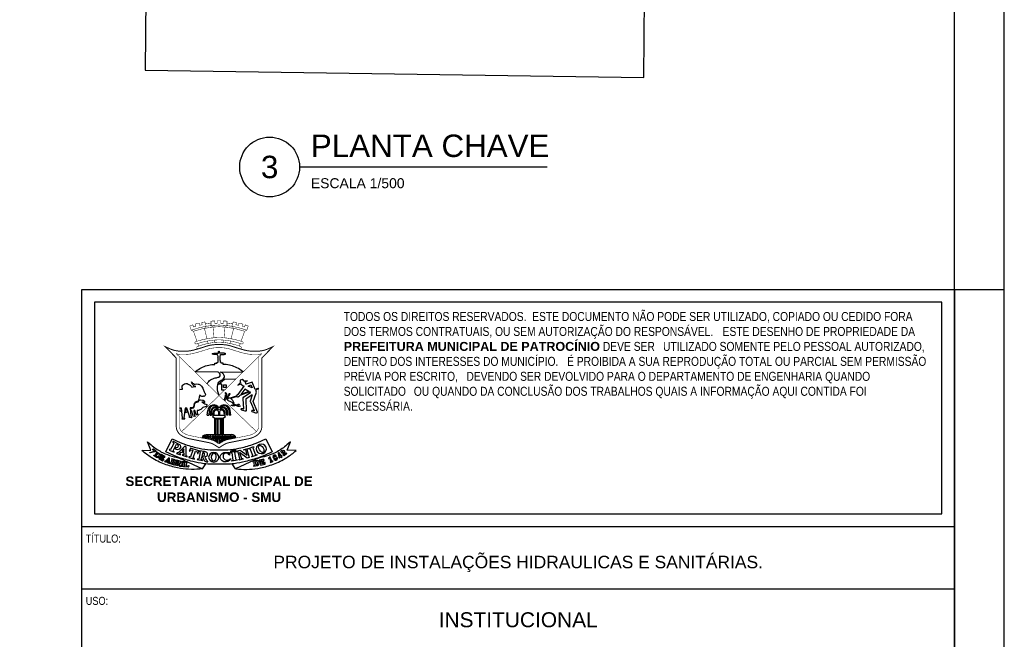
# Model space of a CAD drawing. Header units: millimetres. Extents: x 0 to 354, y 0 to 59.
# Tile 34 of 84: x 154 to 174, y 23 to 35. Entities that reach past the tile are written whole.
import ezdxf
from ezdxf.enums import TextEntityAlignment as Align

# ---------------------------------------------------------------- set-up
doc = ezdxf.new("R2010")
doc.units = ezdxf.units.MM
doc.layers.add('ARQ-HTC', color=9, linetype='Continuous')
doc.styles.add('FORMATO', font='technic_.ttf')
doc.styles.add('GULIM', font='Gulim.ttf')
doc.styles.add('R060E100', font='technic_.ttf', dxfattribs={"height": 16})
doc.styles.get("Standard").update_dxf_attribs({"font": 'arial.ttf'})
doc.dimstyles.new('GULIM-50', dxfattribs={"dimtxt": 0.2, "dimasz": 0.1, "dimexe": 0.3, "dimexo": 0, "dimgap": 0.025, "dimtad": 1, "dimdec": 1, "dimlfac": 50, "dimzin": 12, "dimdsep": 46, "dimtxsty": 'GULIM', "dimblk": 'OPEN30', "dimcen": 0, "dimclrd": 152, "dimclre": 152, "dimclrt": 152, "dimaunit": 1, "dimadec": 0, "dimazin": 0, "dimtfac": 1.875, "dimtdec": 1, "dimtmove": 2, "dimatfit": 3, "dimldrblk": 'OPEN30', "dimfxl": 0, "dimtolj": 1, "dimtzin": 12, "dimlwd": -1, "dimarcsym": 0})

# ---------------------------------------------------------------- blocks, each defined once
blk = doc.blocks.new('_Open30')
at = {"color": 0, "linetype": 'ByBlock', "lineweight": -2}
for p, q in [((-1, 0.27), (0, 0)), ((0, 0), (-1, -0.27)), ((0, 0), (-1, 0))]:
    blk.add_line(p, q, dxfattribs=at)
blk = doc.blocks.new('*D7')
at = {"color": 152, "lineweight": -2, "transparency": 16777216}
blk.add_line((168.815, 55.036), (169.213, 54.937), dxfattribs=at)
at = {"color": 152, "transparency": 16777216}
blk.add_arc((167.058, 55.474), 1.921, 272.4816, 343.0178, dxfattribs=at)
at = {"layer": 'Defpoints', "color": 0, "transparency": 16777216}
for p in [(166.099, 55.713), (167.845, 55.278), (167.045, 53.965), (167.87, 53.733), (166.87, 33.954)]:
    blk.add_point(p, dxfattribs=at)
at = {"color": 152, "transparency": 16777216, "xscale": 0.1, "yscale": 0.1, "zscale": 0.1}
for p, rotation in [((168.922, 55.009), 74.50887959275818), ((167.041, 53.553), 180.9904743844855)]:
    blk.add_blockref('_Open30', p, dxfattribs=dict(at, rotation=rotation))
at = {"color": 152, "transparency": 16777216, "insert": (168.449, 54.429), "char_height": 0.2, "attachment_point": 5, "rotation": 53.0775, "style": 'GULIM'}
blk.add_mtext('\\A1;77°', dxfattribs=at)

msp = doc.modelspace()

# ---------------------------------------------------------------- linework, layer by layer
at = {"color": 2}
msp.add_line((159.9647, 32.1593), (164.9312, 32.1593), dxfattribs=at)
at = {"color": 1}
msp.add_line((173.1, 29.7), (174.1, 29.7), dxfattribs=at)
at = {"color": 2}
for points in [[(90, 59.4), (90, 0), (174.1, 0), (174.1, 59.4)], [(155.85, 25.2), (172.85, 25.2), (172.85, 29.45), (155.85, 29.45)]]:
    msp.add_lwpolyline(points, close=True, dxfattribs=at)
at = {"color": 6}
for points in [[(92.5, 58.4), (92.5, 1), (173.1, 1), (173.1, 58.4)], [(155.6, 1), (155.6, 29.7), (173.1, 29.7), (173.1, 1)]]:
    msp.add_lwpolyline(points, close=True, dxfattribs=at)
at = {"color": 1, "const_width": 0.00979}
for points in [[(157.907, 28.6657), (157.8367, 28.8638), (157.7924, 28.8848), (157.7641, 28.9712, -0.0101119), (157.8249, 28.9926), (157.8381, 28.9495), (157.8811, 28.9628), (157.8681, 29.0061, -0.0135349), (157.9514, 29.0285), (157.9633, 28.9833), (158.012, 28.9951), (157.9998, 29.0394, -0.0105173), (158.0657, 29.0516), (158.0766, 29.0173), (158.0931, 28.9647), (158.0579, 28.9226), (158.1071, 28.7142)], [(158.19, 29.0257, 0.0704916), (158.0784, 29.0115)], [(158.2492, 28.734), (158.2309, 28.9484), (158.1898, 28.9785), (158.1902, 29.067, -0.0118928), (158.2658, 29.0715), (158.2654, 29.0233), (158.3123, 29.0238), (158.3123, 29.0725, -0.005908), (158.35, 29.0724, -0.005908), (158.3877, 29.0725), (158.3877, 29.0238), (158.4346, 29.0233), (158.4342, 29.0715, -0.0118928), (158.5098, 29.067), (158.5102, 28.9785), (158.4691, 28.9484), (158.4508, 28.734)], [(158.6216, 29.0115, 0.0704916), (158.51, 29.0257)], [(158.793, 28.6657), (158.8633, 28.8638), (158.9076, 28.8848), (158.9359, 28.9712, 0.0101119), (158.8751, 28.9926), (158.8619, 28.9495), (158.8189, 28.9628), (158.8319, 29.0061, 0.0135349), (158.7486, 29.0285), (158.7367, 28.9833), (158.688, 28.9951), (158.7002, 29.0394, 0.0105173), (158.6343, 29.0516), (158.6234, 29.0173), (158.6069, 28.9647), (158.6421, 28.9226), (158.5929, 28.7142)], [(158.9076, 28.8848, 0.0825429), (158.35, 28.9892, 0.0825429), (157.7924, 28.8848)], [(158.8633, 28.8638, 0.0722397), (158.35, 28.9565, 0.0722397), (157.8367, 28.8638)], [(158.7658, 28.5128, 0.565968), (158.7961, 28.5397, 0.2738554), (158.7781, 28.5602, 0.0818369), (158.35, 28.6468, 0.0818369), (157.9219, 28.5602, 0.2738554), (157.9039, 28.5397, 0.565968), (157.9342, 28.5128)]]:
    msp.add_lwpolyline(points, format="xyb", dxfattribs=at)
at = {"color": 1}
for points, const_width in [([(157.8839, 28.6572, 0.2738554), (157.8658, 28.6366, 0.565968), (157.8961, 28.6098, -0.0759365), (158.35, 28.693, -0.0759365), (158.8039, 28.6098, 0.565968), (158.8342, 28.6366, 0.2738554), (158.8161, 28.6572, 0.0709109), (158.35, 28.7406, 0.0709109)], 0.00979), ([(158.0843, 28.5604, -0.0171122), (157.8431, 28.4873, -0.0594928), (157.6765, 28.4637, -0.0110952), (157.5833, 28.4637, -0.0879771), (157.3832, 28.5038), (157.2698, 28.5546), (157.4927, 28.3273), (157.4927, 26.9445, 0.0798337), (157.5025, 26.8898, 0.1642576), (157.5923, 26.7745, 0.0972303), (157.755, 26.7076), (158.1479, 26.6297, -0.0949465), (158.2532, 26.5885), (158.35, 26.5276), (158.4468, 26.5885, -0.0949465), (158.5521, 26.6297), (158.945, 26.7076, 0.0972303), (159.1077, 26.7745, 0.1642576), (159.1975, 26.8898, 0.0798337), (159.2073, 26.9445), (159.2073, 28.3273), (159.4302, 28.5546), (159.3168, 28.5038, -0.0879771), (159.1167, 28.4637, -0.0110952), (159.0235, 28.4637, -0.0594928), (158.8569, 28.4873, -0.0171122), (158.6157, 28.5604, 0.0972383), (158.35, 28.5964, 0.0972383)], 0.0196), ([(158.1052, 28.4993, -0.0171122), (157.8597, 28.4249, -0.0594928), (157.6779, 28.3991, -0.0110952), (157.5818, 28.3991, -0.1039794), (157.4871, 28.4162), (157.5573, 28.3537), (157.5573, 26.9451, 0.0787036), (157.5635, 26.9111, 0.1642576), (157.6279, 26.8284, 0.0972303), (157.7676, 26.771), (158.1601, 26.6931, -0.0946451), (158.2876, 26.6432), (158.35, 26.6039), (158.4124, 26.6432, -0.0946451), (158.5399, 26.6931), (158.9324, 26.771, 0.0972303), (159.0721, 26.8284, 0.1642576), (159.1365, 26.9111, 0.0787036), (159.1427, 26.9451), (159.1427, 28.3537), (159.2129, 28.4162, -0.1039794), (159.1182, 28.3991, -0.0110952), (159.0221, 28.3991, -0.0594928), (158.8403, 28.4249, -0.0171122), (158.5948, 28.4993, 0.084475), (158.3516, 28.5351, 0.085264)], 0.00979)]:
    msp.add_lwpolyline(points, format="xyb", close=True, dxfattribs=dict(at, const_width=const_width))
at = {"color": 1, "const_width": 0.00979}
for points in [[(158.1296, 28.6205), (158.1183, 28.6683)], [(158.2571, 28.6402), (158.2531, 28.687)], [(158.4429, 28.6402), (158.4469, 28.687)], [(158.5704, 28.6205), (158.5817, 28.6683)], [(157.9418, 28.5676), (157.9235, 28.619)], [(158.7582, 28.5676), (158.7765, 28.619)], [(157.5573, 28.3537), (158.35, 27.575), (157.6003, 26.8513)], [(159.0997, 26.8513), (158.35, 27.575), (159.1427, 28.3537)]]:
    msp.add_lwpolyline(points, dxfattribs=at)
at = {"color": 1}
for points in [[(158.3285, 28.335), (158.3298, 28.352, 0.1753675), (158.3255, 28.3716, -0.1525632), (158.3208, 28.4008), (158.248, 28.3962), (158.2483, 28.4064), (158.2466, 28.4072), (158.2413, 28.4061, -0.0109776), (158.2303, 28.4041, -0.2264449), (158.2245, 28.4058), (158.23, 28.4071), (158.2141, 28.4092, -0.8279357), (158.2139, 28.4132), (158.2239, 28.4166, -0.1271777), (158.2466, 28.4182), (158.248, 28.4233), (158.3379, 28.4254), (158.3387, 28.4484, -0.3094406), (158.35, 28.4638)], [(158.3715, 28.335), (158.3702, 28.352, -0.1753675), (158.3745, 28.3716, 0.1525632), (158.3792, 28.4008), (158.452, 28.3962), (158.4517, 28.4064), (158.4534, 28.4072), (158.4587, 28.4061, 0.0109776), (158.4697, 28.4041, 0.2264449), (158.4755, 28.4058), (158.47, 28.4071), (158.4859, 28.4092, 0.8279357), (158.4861, 28.4132), (158.4761, 28.4166, 0.1271777), (158.4534, 28.4182), (158.452, 28.4233), (158.3621, 28.4254), (158.3613, 28.4484, 0.3094406), (158.35, 28.4638)], [(158.3309, 28.0463), (157.8698, 28.0468), (157.91, 28.0804, -0.0792331), (158.021, 28.1466, -0.0836903), (158.2676, 28.1997), (158.2676, 28.2215), (158.3084, 28.2215), (158.3084, 28.2364), (158.323, 28.2364)], [(158.1124, 27.8085), (158.1282, 27.8354, -0.1501679), (158.2023, 27.903, -0.0699618), (158.2986, 27.9331, 0.0780417), (158.3587, 27.953, 0.3306951), (158.375, 27.986, 0.2292163), (158.3309, 28.0463)], [(158.35, 27.575), (158.3273, 27.6587, -0.1189674), (158.3235, 27.7915, -0.1256689), (158.3554, 27.8562, -0.1330422), (158.3947, 27.8829, 0.2139135), (158.4566, 27.9411, 0.2204676), (158.4551, 27.9774, 0.2068478), (158.3715, 28.0463)], [(158.3715, 28.0463), (158.8302, 28.0468), (158.79, 28.0804, 0.0792331), (158.679, 28.1466, 0.0836903), (158.4324, 28.1997), (158.4324, 28.2215), (158.3916, 28.2215), (158.3916, 28.2364), (158.377, 28.2364)], [(157.5573, 27.6987), (157.584, 27.6994), (157.6141, 27.7029, 0.3498893), (157.6169, 27.7057, 0.1508016), (157.6123, 27.7298, -0.2455834), (157.612, 27.7652, -0.0958284), (157.6349, 27.7944, -0.3272035), (157.7338, 27.8026, 0.0101999), (157.7553, 27.79, -0.0739811), (157.7859, 27.7665, -0.071794), (157.8019, 27.7441), (157.8331, 27.7513), (157.8599, 27.7555, -0.1166307), (157.8842, 27.7537), (157.8599, 27.7628, -0.1539762), (157.8319, 27.7848), (157.8163, 27.8069, -0.1279971), (157.8003, 27.8499), (157.8091, 27.8366, 0.0776904), (157.8198, 27.8248, 0.0761057), (157.8532, 27.8054, 0.1372627), (157.8697, 27.8038, -0.0872321), (157.9287, 27.8037, -0.1312138), (157.9828, 27.7785, -0.1542554), (158.0308, 27.7033, 0.0252133), (158.0422, 27.6679, 0.0510708), (158.0637, 27.625, -0.0259558), (158.0682, 27.6171, 0.0209291), (158.0729, 27.6086, -0.2164991), (158.0756, 27.5865, -0.1211261), (158.0602, 27.5612, -0.3471051), (158.0433, 27.5593, 0.2647657), (158.0395, 27.5594, -0.1335941), (158.0141, 27.5538, -0.1548185), (157.9906, 27.5626, 0.0061902), (157.9615, 27.5848), (157.95, 27.5428), (157.9442, 27.5028, -0.0946831), (157.9321, 27.4675, -0.2588371), (157.9066, 27.4521, 0.3103352), (157.853, 27.4121, 0.068396), (157.8447, 27.3698, -0.2503229), (157.8234, 27.3348), (157.7683, 27.3311), (157.7816, 27.1621), (157.8061, 27.1289), (157.7566, 27.1317), (157.7581, 27.1584), (157.7046, 27.3228), (157.6694, 27.3228), (157.6429, 27.1261), (157.6607, 27.0995), (157.6119, 27.0995), (157.6174, 27.1291), (157.5977, 27.3236), (157.5573, 27.3236)], [(159.076, 27.6971), (159.0117, 27.8418), (158.8915, 27.7997, -0.6036909), (158.8858, 27.805, 0.3225458), (158.869, 27.8496), (158.9182, 27.8711), (158.8518, 27.8629), (158.8298, 27.893, 0.350927), (158.8225, 27.895), (158.7754, 27.8801, 0.371909), (158.7705, 27.8721, 0.0634966), (158.7808, 27.8369), (158.7242, 27.7827), (158.7857, 27.8081, -0.3927287), (158.7892, 27.8067, 0.2449148), (158.8439, 27.7672, -0.4927638), (158.8459, 27.7637), (158.7292, 27.5934), (158.7105, 27.5883), (158.6933, 27.5637)], [(159.1214, 27.2379), (159.0322, 27.452), (159.0952, 27.6247, 0.2962344), (159.0814, 27.685)], [(158.4612, 27.4875), (158.4671, 27.5157, -0.0139651), (158.4791, 27.5661, 0.1321923), (158.4791, 27.6323, -0.8419479), (158.4881, 27.6364, -0.2175372), (158.4975, 27.5839, 0.0252836), (158.4847, 27.5212), (158.5008, 27.5362, 0.1023303), (158.5553, 27.6129, -0.9921758), (158.5641, 27.609, -0.1084767), (158.4862, 27.4986, 0.3156258), (158.4836, 27.4868)], [(158.5723, 27.5215, 0.5580831), (158.5167, 27.4845)], [(158.5167, 27.4845), (158.6543, 27.4203), (158.6352, 27.4598, 0.1393815), (158.588, 27.513)], [(158.7659, 27.575), (158.7491, 27.5538, -0.201937), (158.7389, 27.5483, 0.3341121), (158.7351, 27.5448, -0.7273895), (158.7226, 27.5432, 0.1045476), (158.7208, 27.5455, 0.3699832), (158.718, 27.5455, -0.6686331), (158.7101, 27.5495, 0.5231921), (158.7049, 27.5537)], [(159.0166, 27.5875), (158.89, 27.503), (158.8969, 27.2751, -0.544415), (158.8755, 27.2603), (158.8252, 27.2716, -0.2092755), (158.7953, 27.2935, -0.5227515), (158.8054, 27.3149, -0.2023617), (158.8312, 27.3089, 0.2295594), (158.8426, 27.3068, 0.3934708), (158.8449, 27.3106), (158.8334, 27.5079, -0.2047689), (158.8484, 27.5495), (158.9826, 27.6351, 0.6252674), (158.9821, 27.6399, -0.0871836), (158.9707, 27.6464)], [(159.0166, 27.5875), (158.9765, 27.4598, 0.2192635), (158.9781, 27.4471), (159.0526, 27.277, -0.2927298), (159.0514, 27.27, -0.3674289), (159.045, 27.2691, 0.1514547), (159.0193, 27.276, 0.2643945), (159.0049, 27.2671, 0.4364817), (159.0096, 27.253, 0.0114314), (159.0447, 27.2381, 0.1512931), (159.1179, 27.2324, 0.4169046), (159.1214, 27.2379)], [(157.5573, 27.275), (157.5704, 27.2654, 0.059047), (157.5947, 27.2561)], [(158.1564, 27.2906), (158.1547, 27.2784, 0.0128134), (158.1439, 27.1828)], [(158.5436, 27.2906), (158.5453, 27.2784, -0.0128134), (158.5561, 27.1828)], [(158.7141, 27.3799, 0.0548405), (158.7729, 27.3685, -0.8390859), (158.7737, 27.3601, -0.2090551), (158.6939, 27.3717, 0.1994227), (158.6815, 27.3737, -0.1161258), (158.5982, 27.3737, -0.8809874), (158.5993, 27.3837), (158.6379, 27.3824, 0.0569376), (158.6653, 27.3846), (158.6372, 27.3994, -0.2703294), (158.6263, 27.4168)], [(158.6839, 27.3912), (158.699, 27.3896, 0.0977281), (158.7119, 27.3907, 0.0423412), (158.7366, 27.4002, -0.1562378), (158.7526, 27.4025, -0.7348742), (158.7538, 27.3942, -0.0724375), (158.7149, 27.3824, 0.6281294), (158.7141, 27.3799)], [(157.6686, 27.2434, 0.0487975), (157.7197, 27.2447)], [(158.0136, 26.7222, -0.3730721), (158.0941, 26.7919), (158.6059, 26.7919)], [(158.0382, 26.7173), (158.0593, 26.7605, 1.0483596), (158.0505, 26.7643), (158.0258, 26.7197)], [(158.0696, 26.711), (158.0906, 26.761, 1.0483596), (158.0815, 26.7643), (158.0572, 26.7135)], [(158.1002, 26.705), (158.1236, 26.761, 1.0483596), (158.1146, 26.7643), (158.0875, 26.7075)], [(158.136, 26.6979), (158.1548, 26.7618, 1.0483596), (158.1454, 26.7641), (158.1232, 26.7004)], [(158.1712, 26.6909), (158.1869, 26.7622, 1.0483596), (158.1774, 26.7638), (158.1582, 26.6935)], [(158.2052, 26.6817), (158.2193, 26.7626, 1.0483596), (158.2098, 26.7638), (158.1921, 26.6856)], [(158.2378, 26.6694), (158.2501, 26.7629, 1.0483596), (158.2405, 26.7637), (158.2243, 26.6749)], [(158.2766, 26.6499), (158.2841, 26.7632, 1.0483596), (158.2745, 26.7633), (158.2622, 26.6578)], [(158.308, 26.6304), (158.3168, 26.7632, 1.0483596), (158.3071, 26.7633), (158.2928, 26.6399)], [(158.3322, 26.6151), (158.3398, 26.7631, -0.1636471), (158.3425, 26.7667, -0.1532159), (158.346, 26.7678), (158.354, 26.7678)], [(158.3678, 26.6151), (158.3602, 26.7631, 0.1636471), (158.3575, 26.7667, 0.1532159), (158.354, 26.7678)], [(158.392, 26.6304), (158.3832, 26.7632, -1.0483596), (158.3929, 26.7633), (158.4072, 26.6399)], [(158.4234, 26.6499), (158.4159, 26.7632, -1.0483596), (158.4255, 26.7633), (158.4378, 26.6578)], [(158.4622, 26.6694), (158.4499, 26.7629, -1.0483596), (158.4595, 26.7637), (158.4757, 26.6749)], [(158.4948, 26.6817), (158.4807, 26.7626, -1.0483596), (158.4902, 26.7638), (158.5079, 26.6856)], [(158.5288, 26.6909), (158.5131, 26.7622, -1.0483596), (158.5226, 26.7638), (158.5418, 26.6935)], [(158.564, 26.6979), (158.5452, 26.7618, -1.0483596), (158.5546, 26.7641), (158.5768, 26.7004)], [(158.5998, 26.705), (158.5764, 26.761, -1.0483596), (158.5854, 26.7643), (158.6125, 26.7075)], [(158.6864, 26.7222, 0.3730721), (158.6059, 26.7919)], [(158.6304, 26.711), (158.6094, 26.761, -1.0483596), (158.6185, 26.7643), (158.6428, 26.7135)], [(158.6618, 26.7173), (158.6407, 26.7605, -1.0483596), (158.6495, 26.7643), (158.6742, 26.7197)], [(158.0192, 26.1043), (157.9626, 26.0994, -0.0719824), (157.5188, 26.1242, -0.0372181), (157.2585, 26.1975, -0.0570973), (156.9912, 26.3308, -0.0327185), (156.8048, 26.4702), (156.9803, 26.4788), (156.9166, 26.644), (156.9888, 26.5829, 0.0511682), (157.1855, 26.4482, 0.0859639), (157.5396, 26.3283)], [(158.6808, 26.1043), (158.7374, 26.0994, 0.0719824), (159.1812, 26.1242, 0.0372181), (159.4415, 26.1975, 0.0570973), (159.7088, 26.3308, 0.0327185), (159.8952, 26.4702), (159.7197, 26.4788), (159.7834, 26.644), (159.7112, 26.5829, -0.0511682), (159.5145, 26.4482, -0.0859639), (159.1604, 26.3283)], [(158.485, 26.4352), (158.5316, 26.4344), (158.5488, 26.4338, -0.2702252), (158.56, 26.4194), (158.5627, 26.3793, -0.8026886), (158.5588, 26.3781, 0.0740355), (158.5356, 26.4087, 0.2045789), (158.4729, 26.4179, 0.0810479), (158.4458, 26.3976, 0.1192834), (158.4301, 26.3643, 0.1931852), (158.4499, 26.3034, 0.2314151), (158.4959, 26.2784, 0.0219803), (158.522, 26.2794, 0.1996064), (158.5716, 26.3049, -0.7686045), (158.584, 26.2991)]]:
    msp.add_lwpolyline(points, format="xyb", dxfattribs=at)
for points in [[(158.4559, 27.6791), (158.4073, 27.6791), (158.4073, 27.8008), (158.3406, 27.8008), (158.4564, 27.9061), (158.6882, 27.9072)], [(158.9497, 27.6531), (158.8682, 27.7011), (158.7848, 27.5956)], [(158.9497, 27.6531), (158.7848, 27.5956)], [(159.1427, 27.7203), (159.076, 27.6971)], [(159.1427, 27.7063), (159.0814, 27.685)], [(158.4612, 27.4875), (158.4836, 27.4868)], [(158.6933, 27.5637), (158.5723, 27.5215)], [(158.7049, 27.5537), (158.588, 27.513)], [(158.9707, 27.6464), (158.7659, 27.575)], [(157.5947, 27.2561), (157.5888, 27.3138), (157.5573, 27.3138)], [(157.7197, 27.2447), (157.6975, 27.313), (157.678, 27.313), (157.6686, 27.2434)], [(158.115, 27.1823), (158.1244, 27.2761)], [(158.585, 27.1823), (158.5756, 27.2761)], [(158.6263, 27.4168), (158.6839, 27.3912)], [(158.115, 27.1823), (158.1439, 27.1828)], [(158.1735, 27.1823), (158.1965, 27.1823)], [(158.4663, 27.1756), (158.2337, 27.1756), (158.2216, 27.156), (158.2653, 27.1199), (158.4347, 27.1199)], [(158.2287, 27.1823), (158.2449, 27.1823)], [(158.2653, 26.7919), (158.2653, 27.1081), (158.2696, 27.1081), (158.2696, 26.7919)], [(158.2827, 26.7919), (158.2827, 27.1081), (158.3107, 27.1081), (158.3107, 26.7919)], [(158.3306, 26.7919), (158.3306, 27.1081), (158.3694, 27.1081)], [(158.3401, 27.2459), (158.3401, 27.1756)], [(158.3599, 27.2459), (158.3599, 27.1756)], [(158.3694, 27.1081), (158.3694, 26.7919)], [(158.4173, 26.7919), (158.4173, 27.1081), (158.3893, 27.1081), (158.3893, 26.7919)], [(158.4347, 26.7919), (158.4347, 27.1081), (158.4304, 27.1081), (158.4304, 26.7919)], [(158.4347, 27.1199), (158.4784, 27.156), (158.4663, 27.1756)], [(158.4713, 27.1823), (158.4551, 27.1823)], [(158.5265, 27.1823), (158.5035, 27.1823)], [(158.585, 27.1823), (158.5561, 27.1828)], [(157.4576, 26.3666), (158.0192, 26.1043), (158.0842, 26.2039)], [(159.2424, 26.3666), (158.6808, 26.1043), (158.6158, 26.2039)]]:
    msp.add_lwpolyline(points, dxfattribs=at)
for points in [[(158.4365, 27.7903), (158.4943, 27.7903), (158.4943, 27.7378), (158.4365, 27.7378)], [(158.9318, 27.7653), (158.9868, 27.788), (159.0136, 27.7262)], [(157.6102, 26.3781), (157.7125, 26.3441), (157.7125, 26.3571), (157.6918, 26.3683), (157.6918, 26.5415), (157.6608, 26.5566), (157.5308, 26.4234), (157.5086, 26.4235), (157.5001, 26.4131), (157.5785, 26.3863), (157.579, 26.4004), (157.5603, 26.4111), (157.5858, 26.4408), (157.6435, 26.4232), (157.6435, 26.3854), (157.6157, 26.3881)], [(157.6022, 26.4578), (157.6441, 26.4447), (157.6457, 26.5056)], [(157.7427, 26.3347), (157.8576, 26.3012), (157.8576, 26.3146), (157.8298, 26.327), (157.8768, 26.4619), (157.9144, 26.4487), (157.9164, 26.4101), (157.9318, 26.4113), (157.9415, 26.4688), (157.7753, 26.5184), (157.7482, 26.4631), (157.763, 26.4604), (157.7858, 26.4888), (157.8256, 26.4767), (157.7782, 26.3437), (157.7464, 26.3459)], [(158.5798, 26.4462), (158.6854, 26.4711), (158.6836, 26.4893), (158.5795, 26.457)], [(158.7505, 26.2811), (158.7496, 26.2915), (158.7704, 26.3018), (158.7315, 26.4451), (158.7005, 26.4447), (158.6975, 26.4573), (158.7758, 26.4762), (158.9143, 26.3777), (158.8846, 26.4838), (158.8461, 26.4803), (158.8448, 26.4909), (158.9288, 26.5132), (158.934, 26.5037), (158.9103, 26.4907), (158.9557, 26.3313), (158.9139, 26.3194), (158.7618, 26.4287), (158.7975, 26.3115), (158.8302, 26.3103), (158.8347, 26.3014)], [(158.9448, 26.5133), (159.044, 26.5509), (159.0491, 26.5398), (159.0259, 26.5262), (159.0784, 26.3868), (159.1048, 26.3911), (159.1099, 26.3809), (159.0058, 26.3452), (159.0041, 26.3545), (159.0287, 26.3701), (158.9755, 26.5075), (158.9475, 26.5039)], [(157.3582, 26.2236), (157.3593, 26.3151), (157.3413, 26.3234), (157.2729, 26.2576), (157.2596, 26.2582), (157.2553, 26.2539), (157.2986, 26.2349), (157.2985, 26.2418), (157.2898, 26.2499), (157.3013, 26.2642), (157.3308, 26.2529), (157.3308, 26.2353), (157.3179, 26.2366), (157.3122, 26.231), (157.365, 26.2109), (157.3648, 26.2184)], [(157.3105, 26.2731), (157.3308, 26.2649), (157.334, 26.2975)], [(158.5795, 26.438), (158.6856, 26.4556), (158.6885, 26.4437), (158.6631, 26.435), (158.687, 26.288), (158.7137, 26.287), (158.7168, 26.276), (158.6076, 26.2614), (158.6078, 26.2709), (158.635, 26.2814), (158.61, 26.4266), (158.5818, 26.4285)], [(159.5604, 26.3481), (159.5527, 26.3935), (159.5766, 26.3586)], [(157.5815, 26.1603), (157.6367, 26.1503), (157.636, 26.1567), (157.6221, 26.1635), (157.6371, 26.2386), (157.6522, 26.2396), (157.6511, 26.2467), (157.5994, 26.2541), (157.5949, 26.2485), (157.6095, 26.2429), (157.5949, 26.1683), (157.5855, 26.1672)]]:
    msp.add_lwpolyline(points, close=True, dxfattribs=at)
for points in [[(157.7857, 27.2619), (157.7825, 27.3221), (157.8089, 27.3233, 0.0803253), (157.8337, 27.3285, 0.158746), (157.8421, 27.3353, 0.0286502), (157.8508, 27.3504, 0.1043628), (157.856, 27.3706, -0.0317452), (157.8581, 27.39, -0.0349798), (157.8619, 27.4056, -0.0801612), (157.8693, 27.42, -0.0260052), (157.8778, 27.4304, -0.2284675), (157.9076, 27.4425, 0.3261756), (157.9436, 27.4654, -0.3232693), (157.9757, 27.4862), (158.0199, 27.4847, -0.2200569), (158.0401, 27.4746, -0.0544939), (158.0639, 27.4368), (158.045, 27.438, -0.0423738), (158.005, 27.4437), (158.0222, 27.4332, 0.0501225), (158.1063, 27.3928), (158.1, 27.3481), (158.0698, 27.3466, 0.1464232), (158.0272, 27.3316, 0.0097094), (157.967, 27.286, -0.2372095), (157.9118, 27.2747), (157.912, 27.2128), (157.9324, 27.1853), (157.888, 27.1853), (157.8632, 27.275), (157.8474, 27.275), (157.8507, 27.1911), (157.8735, 27.1574), (157.828, 27.1608), (157.8231, 27.1848), (157.804, 27.2688)], [(158.5247, 26.4879, 0.0460718), (158.75, 26.5175, 0.0202553), (159.0197, 26.59), (159.1314, 26.6319), (159.2881, 26.7038), (159.4162, 26.4454), (159.2595, 26.3735), (159.156, 26.3316, -0.0234713), (158.8781, 26.2519, -0.0187625), (158.6527, 26.2069, -0.0281937), (158.35, 26.1971, -0.0281937), (158.0473, 26.2069, -0.0187625), (157.8219, 26.2519, -0.0234713), (157.544, 26.3316), (157.4405, 26.3735), (157.2838, 26.4454), (157.4119, 26.7038), (157.5686, 26.6319), (157.6803, 26.59, 0.0202553), (157.95, 26.5175, 0.0460718), (158.1753, 26.4879, 0.0090336), (158.35, 26.4845, 0.0090336)], [(157.0354, 26.5044), (157.0824, 26.4655, -0.5432104), (157.0818, 26.4595, -0.0649255), (156.9745, 26.4227, -0.3056592), (156.9634, 26.4273, -0.5414129), (156.9649, 26.4307, 0.1215777), (157.0467, 26.4666), (157.022, 26.4877, -0.4149444), (157.0214, 26.4957, -0.0566407), (157.0308, 26.5044, -0.3284654)], [(157.348, 26.4804), (157.4527, 26.438), (157.4527, 26.4474), (157.4291, 26.4651), (157.4948, 26.5998), (157.5165, 26.5894, -0.4308266), (157.5268, 26.5461), (157.516, 26.5325, -0.3301327), (157.4728, 26.5278, 0.8964777), (157.4644, 26.5179, 0.3766207), (157.564, 26.5087, 0.5920911), (157.553, 26.5952), (157.4346, 26.6496, 1.1798119), (157.4296, 26.6311, -0.4071479), (157.4408, 26.6176, -0.0944106), (157.4384, 26.6088), (157.4273, 26.5853), (157.3788, 26.489), (157.3564, 26.4905)], [(157.9136, 26.291), (158.0167, 26.2717), (158.0173, 26.2829), (157.9945, 26.2907), (158.0054, 26.3458), (158.0152, 26.3461), (158.0516, 26.2731, 0.1746303), (158.0605, 26.2646, -0.0210108), (158.0826, 26.2537, 0.1108634), (158.1221, 26.2423), (158.1244, 26.2504), (158.1166, 26.2565, -0.0966629), (158.1054, 26.2696, -0.0552111), (158.0747, 26.3414, -0.3481475), (158.078, 26.3497, -0.0545272), (158.1007, 26.3597, 0.3017731), (158.1177, 26.3809, 0.147969), (158.1186, 26.4151, 0.1389218), (158.1027, 26.4352, 0.0689416), (158.0574, 26.4514), (157.9543, 26.4659), (157.9503, 26.4562), (157.9739, 26.4486), (157.9433, 26.2998), (157.9151, 26.2988)], [(159.7083, 26.4106), (159.6541, 26.3675), (159.644, 26.3767), (159.644, 26.4221, 0.1616122), (159.6378, 26.4409, 0.1135764), (159.6302, 26.4474, 0.3093344), (159.6163, 26.4457, 0.4515744), (159.6163, 26.4322, -0.0316531), (159.623, 26.4254, -0.8705545), (159.6165, 26.4178, -0.0356646), (159.6007, 26.4297, -0.5303758), (159.6056, 26.4707, -0.1299998), (159.6327, 26.4767, -0.3788328), (159.6598, 26.4507, -0.0344989), (159.6602, 26.4251, 0.0064616), (159.6591, 26.4004, 0.6290929), (159.6619, 26.3989), (159.6944, 26.4248)], [(157.0609, 26.3692), (157.1084, 26.4296, 0.5286705), (157.1078, 26.4318, -0.2626963), (157.0984, 26.4415, -0.5623733), (157.1026, 26.4458), (157.1611, 26.4086, -0.3141666), (157.178, 26.3681, -0.5019414), (157.097, 26.3313), (157.0466, 26.3638, -0.2587717), (157.0426, 26.3712, -0.6476577), (157.0513, 26.375, 0.1544021)], [(157.0853, 26.3546), (157.1312, 26.4169), (157.1429, 26.4061, -0.2866513), (157.1494, 26.3824, -0.0955745), (157.134, 26.3528, -0.3169183), (157.1024, 26.3436, -0.1218578)], [(157.2229, 26.2657), (157.2421, 26.2891, 0.9223567), (157.2358, 26.2951, 0.0195208), (157.2202, 26.2801, -0.3870576), (157.2163, 26.2799), (157.1867, 26.2973, -0.4861728), (157.1858, 26.3037), (157.1977, 26.3252, -0.4259892), (157.2017, 26.3262, 0.040372), (157.2162, 26.319, -0.4437247), (157.2186, 26.3125, -0.0162145), (157.217, 26.3028), (157.2207, 26.3006), (157.2399, 26.333, 0.9985904), (157.2363, 26.3371), (157.2266, 26.3279), (157.2062, 26.3371), (157.2192, 26.3638), (157.2529, 26.3474, -0.314626), (157.2544, 26.3447), (157.2503, 26.3318, 0.992119), (157.2582, 26.3292), (157.2691, 26.3513), (157.1947, 26.3886, 0.5136072), (157.1881, 26.3851), (157.193, 26.3801, -0.3045319), (157.1943, 26.373), (157.1608, 26.3144, -0.2105703), (157.1558, 26.3107, -0.1334378), (157.1451, 26.3112, 0.6255749), (157.1402, 26.3061), (157.2132, 26.2667, 0.1942123)], [(157.3692, 26.2093), (157.4432, 26.1876, 0.5950341), (157.4737, 26.2182, 0.222158), (157.4549, 26.2393), (157.4628, 26.2404, 0.7977212), (157.4668, 26.2826), (157.4021, 26.3018, 0.7072236), (157.3991, 26.2977), (157.4029, 26.2941, -0.1962732), (157.4059, 26.2876), (157.3844, 26.223, -0.0556629), (157.3813, 26.2162), (157.3718, 26.2159)], [(157.4338, 26.283), (157.4249, 26.2522), (157.4329, 26.2505, 0.8577137), (157.4449, 26.2815, 0.1963354)], [(157.4867, 26.188), (157.4739, 26.1864), (157.4701, 26.1815), (157.5229, 26.1693), (157.5214, 26.1761), (157.5112, 26.1817), (157.5187, 26.2093), (157.5295, 26.2067), (157.5376, 26.1793, 0.2169937), (157.5569, 26.1608, 0.0009399), (157.5722, 26.1554, 0.2723686), (157.5766, 26.1563, 0.5049076), (157.5761, 26.1609, -0.2220291), (157.5655, 26.1766, 0.0932971), (157.5539, 26.2092, -0.4179832), (157.5546, 26.2115), (157.5654, 26.2138, 0.6929144), (157.5723, 26.2577), (157.4985, 26.277, 0.8808916), (157.4951, 26.2687, -0.0492997), (157.5019, 26.264, -0.4119083), (157.5023, 26.2591)], [(158.0242, 26.4398), (158.0073, 26.3594), (158.0293, 26.3586, 0.3700116), (158.06, 26.3833, 0.1151386), (158.0596, 26.4129, 0.2858372)], [(159.041, 26.2499), (159.0563, 26.1735, -0.3955286), (159.0536, 26.1692, 0.0122301), (159.0428, 26.1662, 0.8807358), (159.0439, 26.1598), (159.1197, 26.1707, 0.2937965), (159.1539, 26.203, 0.1994805), (159.1524, 26.2446, 0.3073147), (159.1135, 26.2717), (159.0316, 26.2624, 0.4421056), (159.0244, 26.2524, 0.4784128), (159.0258, 26.2515), (159.0368, 26.252, -0.2636348)], [(159.1844, 26.1791), (159.2753, 26.2012), (159.2747, 26.2295, 0.7656565), (159.2655, 26.2318), (159.265, 26.2124), (159.2221, 26.2021), (159.2125, 26.2344), (159.2327, 26.2404), (159.2419, 26.2287), (159.2487, 26.2306), (159.239, 26.267), (159.2327, 26.2653), (159.2327, 26.2498), (159.2098, 26.2433), (159.2006, 26.2757), (159.2417, 26.2859), (159.2495, 26.2721, 0.9926017), (159.2565, 26.276, -0.0815327), (159.2482, 26.2994), (159.1585, 26.2794, 0.8302167), (159.1588, 26.2696), (159.1712, 26.2708), (159.1909, 26.1947), (159.1829, 26.1873, 0.5458928)], [(159.38, 26.2339), (159.4303, 26.2535, 1.091405), (159.4266, 26.2609, -0.1182519), (159.4145, 26.257, -0.3706715), (159.4104, 26.26), (159.3743, 26.3405, 0.5206973), (159.3677, 26.3418), (159.3429, 26.3177, 0.6030092), (159.3455, 26.3086), (159.3604, 26.3151), (159.3871, 26.2537, -0.2473091), (159.3866, 26.2471, -0.2059485), (159.379, 26.2418, 0.9316202)], [(159.4574, 26.3185), (159.4535, 26.3108, 0.3802231), (159.4609, 26.2821, 0.2123795), (159.4979, 26.2757, 0.3361292), (159.525, 26.3095, 0.3651136), (159.4908, 26.3397), (159.4933, 26.3439, 0.5560021), (159.4741, 26.3804, 0.1188674), (159.4553, 26.3791, 0.3823075), (159.4303, 26.3448, 0.3667708)], [(159.4778, 26.3408), (159.4527, 26.35, -0.421403), (159.4494, 26.3586), (159.4512, 26.3617, -0.4929162), (159.4666, 26.3661, -0.3373206)], [(159.4706, 26.3176), (159.498, 26.3105, -0.3393514), (159.5058, 26.3005, -0.3553599), (159.4959, 26.2881, -0.2880388), (159.4776, 26.2947, -0.0741809), (159.4714, 26.3057, -0.1520368)], [(159.5386, 26.4148), (159.5475, 26.3335, 0.5062329), (159.5616, 26.328), (159.5841, 26.3422), (159.5945, 26.329), (159.6143, 26.3445), (159.6043, 26.3573), (159.6145, 26.365), (159.6066, 26.3756), (159.6002, 26.3703, -0.4216062), (159.5951, 26.3713), (159.5591, 26.4269, 0.3470052), (159.5518, 26.4297, 0.1245378), (159.5416, 26.4235, 0.2252861)], [(157.4191, 26.2363), (157.4109, 26.2119, 0.3856886), (157.4124, 26.2086, 0.0962273), (157.4347, 26.2034, 0.519308), (157.447, 26.2195, 0.1375758), (157.4356, 26.2369, 0.4563195)], [(157.5203, 26.2197), (157.5302, 26.2608), (157.5377, 26.2573, -0.3062738), (157.5489, 26.2391, -0.1976902), (157.5402, 26.2204, -0.2317516), (157.5301, 26.2173, -0.0335457)], [(157.6574, 26.2386), (157.6612, 26.2445), (157.7098, 26.2399), (157.7145, 26.2318), (157.6985, 26.23), (157.6886, 26.1557), (157.7258, 26.1531), (157.7346, 26.1685, -0.896771), (157.7422, 26.1652), (157.7351, 26.1416, -0.2500265), (157.7314, 26.138), (157.6452, 26.1466, -0.7334021), (157.6436, 26.1545), (157.6552, 26.1563, 0.334965), (157.6597, 26.1609, 0.0025457), (157.6684, 26.2333)], [(159.071, 26.2566), (159.0863, 26.177), (159.1026, 26.1803, 0.3447034), (159.122, 26.2108, 0.2174796), (159.1127, 26.2429, 0.2724135), (159.08, 26.2584, 0.0505764)]]:
    msp.add_lwpolyline(points, format="xyb", close=True, dxfattribs=at)
at = {"color": 6}
for points in [[(155.6, 24.95), (173.1, 24.95)], [(155.6, 23.7), (173.1, 23.7)]]:
    msp.add_lwpolyline(points, dxfattribs=at)
at = {"color": 2}
msp.add_circle((159.3647, 32.1593), 0.6, dxfattribs=at)
at = {"color": 1}
for centre, radius, start, end in [((159.019, 28.2476), 0.696, 172.79315, 180.92214), ((157.681, 28.2476), 0.696, 359.07786, 7.20685), ((158.2462, 27.2638), 0.1224, 32.00351, 174.2381), ((158.2488, 27.2774), 0.0934, 28.81725, 171.87483), ((158.5978, 27.1768), 0.4243, 167.86057, 179.25731), ((158.2739, 27.2494), 0.0924, 52.15946, 169.61878), ((158.4311, 27.2035), 0.2356, 161.18844, 185.14018), ((158.2753, 27.2547), 0.0716, 23.53099, 159.84532), ((158.3716, 27.2042), 0.1446, 155.35207, 188.68733), ((158.2989, 27.2296), 0.0683, 51.95209, 149.23557), ((158.2995, 27.2344), 0.049, 53.57617, 159.77198), ((158.2922, 27.2425), 0.048, 4.08865, 40.71878), ((158.4538, 27.2638), 0.1224, 5.7619, 147.99649), ((158.4247, 27.2547), 0.0716, 20.15468, 156.46901), ((158.4011, 27.2296), 0.0683, 30.76443, 128.04791), ((158.4078, 27.2425), 0.048, 139.28122, 175.91135), ((158.4512, 27.2774), 0.0934, 8.12517, 151.18275), ((158.4261, 27.2494), 0.0924, 10.38122, 127.84054), ((158.4005, 27.2344), 0.049, 20.22802, 126.42383), ((158.3284, 27.2042), 0.1446, 351.31267, 24.64793), ((158.2689, 27.2035), 0.2356, 354.85982, 18.81156), ((158.1022, 27.1768), 0.4243, 0.74269, 12.13943), ((158.3838, 27.2001), 0.14, 158.55449, 187.30283), ((158.3162, 27.2001), 0.14, 352.69717, 21.44551)]:
    msp.add_arc(centre, radius, start, end, dxfattribs=at)
at = {"color": 1, "extrusion": (0, 0, -1)}
for centre, major_axis, ratio, start_param, end_param in [((159.1972, 26.5046), (-0.102, 0.0037), 0.940108, -1.5707963, 4.712389), ((158.2434, 26.3367), (-0.1021, 0), 0.9396743, -1.5707963, 4.712389), ((158.4815, 26.3393), (-0.1123, 0.0041), 0.8537433, 3.5317388, 7.8539816)]:
    msp.add_ellipse(centre, major_axis=major_axis, ratio=ratio, start_param=start_param, end_param=end_param, dxfattribs=at)
at = {"color": 1}
for centre, major_axis in [((159.1972, 26.5046), (0.0387, -0.0694)), ((158.2434, 26.3367), (-0.0049, -0.0793))]:
    msp.add_ellipse(centre, major_axis=major_axis, ratio=0.5239768, dxfattribs=at)
at = {"layer": 'ARQ-HTC', "color": 1, "linetype": 'Continuous'}
for p, q in [((157.045, 54.0385), (156.8707, 34.0982)), ((166.8699, 33.954), (167.0447, 53.9654)), ((156.8707, 34.0982), (166.8699, 33.954))]:
    msp.add_line(p, q, dxfattribs=at)

# ---------------------------------------------------------------- texts
at = {"color": 6}
msp.add_text('PLANTA CHAVE', height=0.45, dxfattribs=at).set_placement((160.1917, 32.3593))
msp.add_text('3', height=0.45, dxfattribs=at).set_placement((159.3647, 32.1593), align=Align.MIDDLE)
at = {"color": 2}
msp.add_text('ESCALA 1/500', height=0.2, dxfattribs=at).set_placement((160.1917, 31.7337))
for s, insert, char_height, width, attachment_point, style in [('TODOS OS DIREITOS RESERVADOS.  ESTE DOCUMENTO NÃO PODE SER UTILIZADO, COPIADO OU CEDIDO FORA DOS TERMOS CONTRATUAIS, OU SEM AUTORIZAÇÃO DO RESPONSÁVEL. {\\H2.27731x; }ESTE DESENHO DE PROPRIEDADE DA {\\fArial|b1|i0|c0|p34;PREFEITURA MUNICIPAL DE PATROCÍNIO} DEVE SER {\\H1.88966x; }UTILIZADO SOMENTE PELO PESSOAL AUTORIZADO, DENTRO DOS INTERESSES DO MUNICÍPIO. {\\H2.01777x; }É PROIBIDA A SUA REPRODUÇÃO TOTAL OU PARCIAL SEM PERMISSÃO PRÉVIA POR ESCRITO, {\\H1.9673x; }DEVENDO SER DEVOLVIDO PARA O DEPARTAMENTO DE ENGENHARIA QUANDO SOLICITADO {\\H1.74947x; }OU QUANDO DA CONCLUSÃO DOS TRABALHOS QUAIS A INFORMAÇÃO AQUI CONTIDA FOI {\\H1.81799x; }NECESSÁRIA.{\\H2.00465x; }', (160.85, 29.25), 0.18, 11.75, 1, 'FORMATO'), ('{\\fArial|b1|i0|c0|p34;\\H1.2x;SECRETARIA MUNICIPAL DE URBANISMO - SMU}', (158.35, 25.6945), 0.16, 3.846925, 5, 'R060E100'), (' TÍTULO:', (155.6263, 24.6234), 0.16, 17.7475, 7, 'FORMATO'), (' USO:', (155.6263, 23.3734), 0.16, 17.7475, 7, 'FORMATO')]:
    msp.add_mtext(s, dxfattribs=dict(at, insert=insert, char_height=char_height, width=width, attachment_point=attachment_point, style=style))
at = {"color": 3, "width": 17.5, "attachment_point": 5, "style": 'FORMATO'}
for s, insert, char_height in [('{\\fArial|b0|i0|c0|p34;PROJETO DE INSTALAÇÕES HIDRAULICAS E SANITÁRIAS.}', (164.35, 24.1967), 0.25), ('{\\fArial|b0|i0|c0|p34;\\H1.0714x;INSTITUCIONAL}', (164.35, 23.075), 0.28)]:
    msp.add_mtext(s, dxfattribs=dict(at, insert=insert, char_height=char_height))

# ---------------------------------------------------------------- dimensions: what is measured, and where the dimension line sits
dim = msp.add_angular_dim_2l(base=(167.8699, 53.7328), line1=((167.8451, 55.278), (166.0986, 55.7134)), line2=((166.8699, 33.954), (167.0447, 53.9654)), dimstyle='GULIM-50', override={"dimexo": 1})
dim.commit()
dim.dimension.update_dxf_attribs({"geometry": '*D7', "text_midpoint": (168.4487, 54.4291), "dimtype": 162})

doc.saveas('drawing.dxf')
